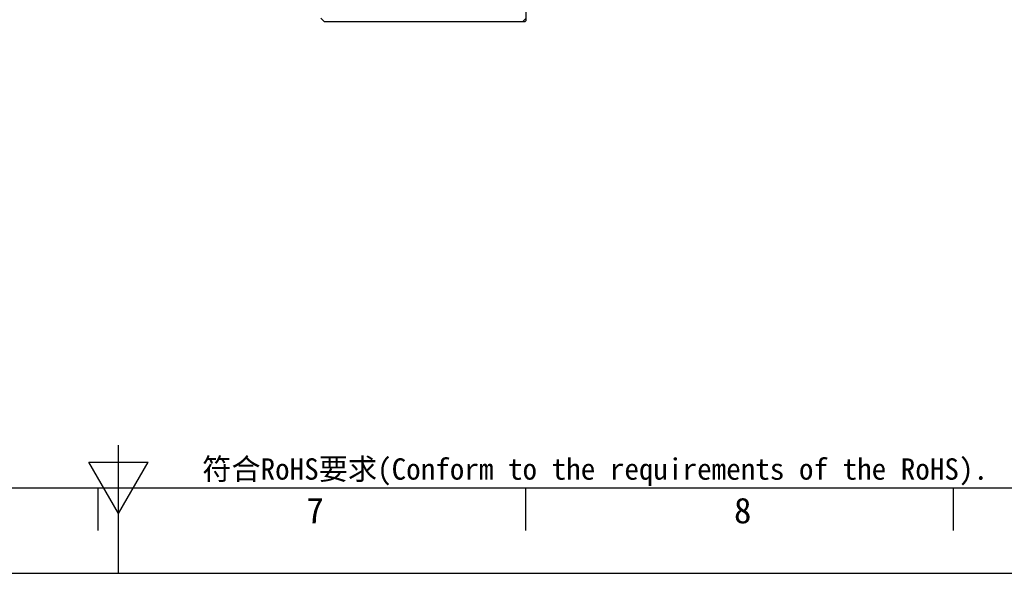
# Model space of a CAD drawing. Header units: millimetres. Extents: x 0 to 594, y 0 to 420.
# Tile 38 of 56: x 285 to 401, y 0 to 65. Entities that reach past the tile are written whole.
import ezdxf

# ---------------------------------------------------------------- set-up
doc = ezdxf.new("R2010")
doc.units = ezdxf.units.MM
doc.header["$LTSCALE"] = 32.67
doc.layers.get('0').update_dxf_attribs({"linetype": 'CONTINUOUS'})
doc.layers.add('00_COMPONENTS', color=7, linetype='CONTINUOUS')
doc.styles.get("Standard").update_dxf_attribs({"font": 'simfang.ttf'})
doc.styles.add('TEXTSTYLE_2', font='simfang.ttf')

msp = doc.modelspace()

# ---------------------------------------------------------------- linework, layer by layer
at = {"color": 7}
for p, q in [((297, 0), (297, 15)), ((293.5359, 12.9999), (300.4641, 12.9999)), ((297, 6.9999), (293.5359, 12.9999)), ((297, 6.9999), (300.4641, 12.9999)), ((25, 10), (584, 10)), ((294.6373, 5.0001), (294.6373, 10)), ((344.6373, 5.0001), (344.6373, 10)), ((394.6373, 5.0001), (394.6373, 10)), ((0, 0), (594, 0))]:
    msp.add_line(p, q, dxfattribs=at)
at = {"layer": '00_COMPONENTS', "color": 7}
for p, q in [((344.6595, 64.6684), (344.6595, 294.8508)), ((320.6595, 64.9484), (321.0595, 64.5484)), ((321.0595, 64.5484), (344.5395, 64.5484)), ((344.2595, 64.5484), (344.6595, 64.9484)), ((344.5395, 64.5484), (344.6595, 64.6684))]:
    msp.add_line(p, q, dxfattribs=at)

# ---------------------------------------------------------------- texts
at = {"color": 3}
msp.add_text('符合RoHS要求(Conform to the requirements of the RoHS).', height=2.5, dxfattribs=at).set_placement((306.7869, 10.9507))
at = {"color": 3, "style": 'TEXTSTYLE_2'}
for s, p in [('7', (318.9562, 5.8471)), ('8', (368.9562, 5.8471))]:
    msp.add_text(s, height=3, dxfattribs=at).set_placement(p)

doc.saveas('drawing.dxf')
